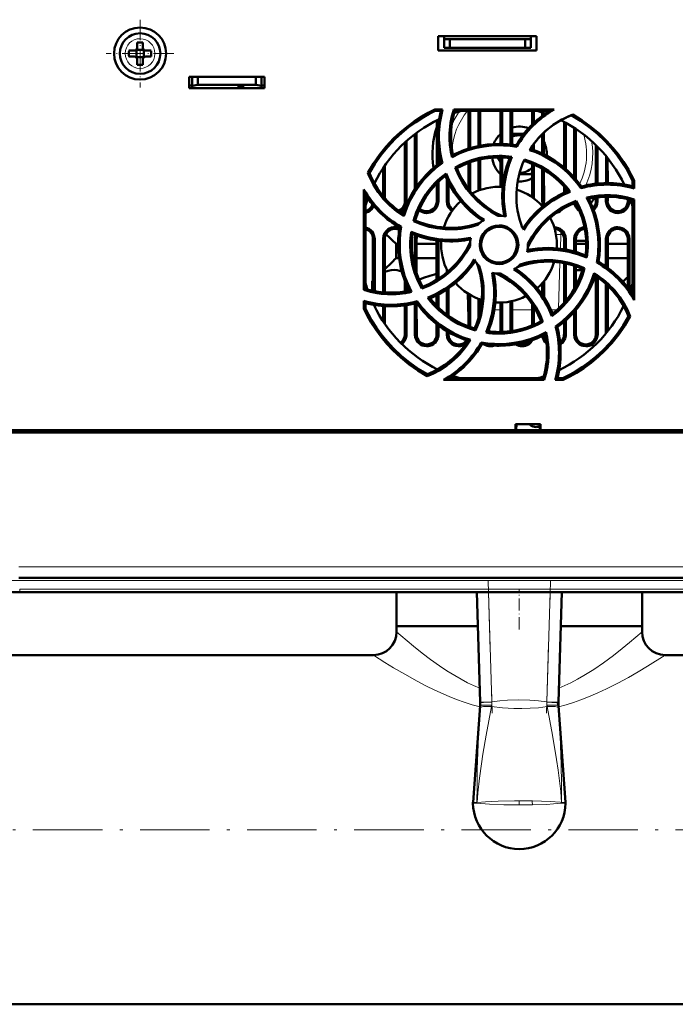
# Model space of a CAD drawing. Extents: x -1351 to 1763, y -1300 to 612.
# Tile 29 of 79: x 355 to 469, y -1297 to -1127. Entities that reach past the tile are written whole.
import ezdxf

# ---------------------------------------------------------------- set-up
doc = ezdxf.new("R2010")
doc.units = 0
doc.linetypes.add('DASHDOT', pattern=[18.5, 12, -3, 0.5, -3])

msp = doc.modelspace()

# ---------------------------------------------------------------- linework, layer by layer
at = {"color": 7, "linetype": 'DASHDOT', "lineweight": 18, "ltscale": 0.292499}
msp.add_line((376.1, -1127.48), (376.1, -1139.18), dxfattribs=at)
at = {"color": 7, "lineweight": 50}
for p, q in [((427.6, -1132.83), (427.6, -1130.33)), ((427.6, -1130.33), (444.6, -1130.33)), ((428.6, -1130.83), (428.6, -1130.33)), ((443.6, -1130.83), (443.6, -1130.33)), ((444.6, -1130.33), (444.6, -1132.83)), ((375.6, -1131.41), (375.6, -1132.33)), ((376.6, -1131.41), (376.6, -1132.33)), ((428.6, -1132.33), (428.6, -1130.83)), ((429.6, -1130.83), (428.6, -1130.83)), ((429.6, -1132.33), (429.6, -1130.83)), ((442.6, -1130.83), (429.6, -1130.83)), ((443.6, -1130.83), (442.6, -1130.83)), ((442.6, -1130.83), (442.6, -1132.33)), ((443.6, -1132.33), (443.6, -1130.83)), ((375.1, -1132.83), (374.18, -1132.83)), ((375.1, -1133.83), (374.18, -1133.83)), ((375.47, -1132.7), (375.46, -1132.69)), ((376.74, -1132.7), (375.47, -1132.7)), ((375.47, -1133.97), (375.47, -1132.7)), ((376.75, -1132.69), (376.74, -1132.7)), ((376.74, -1132.7), (376.74, -1133.97)), ((377.1, -1132.83), (378.02, -1132.83)), ((378.02, -1133.83), (377.1, -1133.83)), ((444.6, -1132.83), (427.6, -1132.83)), ((429.6, -1132.33), (428.6, -1132.33)), ((442.6, -1132.33), (429.6, -1132.33)), ((442.6, -1132.33), (443.6, -1132.33)), ((375.47, -1133.97), (375.46, -1133.98)), ((376.74, -1133.97), (375.47, -1133.97)), ((375.6, -1135.25), (375.6, -1134.33)), ((376.6, -1135.25), (376.6, -1134.33)), ((376.74, -1133.97), (376.75, -1133.98)), ((384.6, -1139.33), (384.6, -1137.33)), ((384.6, -1137.33), (397.6, -1137.33)), ((384.6, -1138.83), (385.1, -1138.83)), ((385.1, -1138.89), (385.1, -1137.33)), ((385.1, -1138.89), (386.1, -1138.72)), ((385.1, -1139.33), (385.1, -1138.89)), ((386.1, -1138.72), (386.1, -1137.33)), ((386.1, -1138.72), (396.1, -1138.72)), ((396.1, -1137.33), (396.1, -1138.72)), ((396.1, -1138.72), (397.1, -1138.89)), ((397.1, -1137.33), (397.1, -1138.89)), ((397.1, -1138.83), (397.6, -1138.83)), ((397.1, -1138.89), (397.1, -1139.33)), ((397.6, -1137.33), (397.6, -1139.33)), ((397.6, -1139.33), (384.6, -1139.33)), ((392.9, -1139.33), (385.1, -1139.33)), ((392.9, -1139.33), (392.9, -1139.12)), ((392.9, -1139.12), (392.9, -1139.33)), ((394.1, -1139.12), (392.9, -1139.12)), ((394.1, -1139.33), (394.1, -1139.12)), ((397.1, -1139.33), (394.1, -1139.33)), ((427.02, -1143.01), (428.36, -1143.01)), ((427.07, -1143.24), (427.02, -1143.01)), ((427.07, -1143.24), (428.05, -1143.24)), ((428.36, -1143.01), (428.05, -1143.24)), ((430.3, -1143.01), (447.61, -1143.01)), ((430.47, -1143.24), (430.3, -1143.01)), ((430.47, -1143.24), (446.76, -1143.24)), ((432.84, -1149.73), (432.84, -1143.24)), ((433.12, -1149.64), (433.12, -1143.24)), ((434.58, -1143.24), (434.58, -1149.28)), ((434.86, -1143.24), (434.86, -1149.22)), ((438.34, -1148.92), (438.34, -1143.24)), ((438.62, -1148.92), (438.62, -1143.24)), ((440.08, -1143.24), (440.08, -1149.03)), ((440.36, -1143.24), (440.36, -1149.06)), ((443.84, -1145.57), (443.84, -1143.24)), ((444.12, -1145.3), (444.12, -1143.24)), ((445.58, -1143.53), (445.58, -1144.06)), ((445.86, -1143.62), (445.86, -1143.86)), ((427.34, -1152.64), (427.34, -1144.88)), ((427.62, -1145.45), (427.62, -1144.74)), ((449.34, -1153), (449.34, -1145.13)), ((449.63, -1153.25), (449.62, -1145.28)), ((423.58, -1147.22), (423.58, -1156.72)), ((423.86, -1147.01), (423.87, -1156.3)), ((442.41, -1147.18), (440.36, -1147.18)), ((445.58, -1147.23), (445.58, -1150.59)), ((445.86, -1146.96), (445.86, -1150.73)), ((451.08, -1146.14), (451.08, -1154.7)), ((451.36, -1146.33), (451.36, -1155.04)), ((421.84, -1158.83), (421.84, -1148.68)), ((422.13, -1158.83), (422.12, -1148.42)), ((441.06, -1149.17), (441.18, -1149.44)), ((444.12, -1149.99), (444.12, -1148.9)), ((454.84, -1155.81), (454.84, -1149.13)), ((427.63, -1152.42), (427.62, -1149.92)), ((430.15, -1150.84), (429.98, -1151.2)), ((443.84, -1149.89), (443.84, -1149.29)), ((455.13, -1155.78), (455.12, -1149.41)), ((428.05, -1152.11), (428.33, -1152.21)), ((432.84, -1156.73), (432.84, -1152.2)), ((433.13, -1157.11), (433.13, -1152.09)), ((434.58, -1151.67), (434.58, -1156.97)), ((434.86, -1151.6), (434.87, -1156.87)), ((437.89, -1151.25), (438.34, -1152.03)), ((438.34, -1156.34), (438.34, -1151.25)), ((438.63, -1156.35), (438.63, -1151.26)), ((440.32, -1151.17), (439.97, -1151.36)), ((443.84, -1158.14), (443.84, -1152.38)), ((444.13, -1158.35), (444.13, -1152.5)), ((456.58, -1151.02), (456.58, -1155.71)), ((456.86, -1151.37), (456.87, -1155.71)), ((415.71, -1153.95), (415.44, -1153.94)), ((418.08, -1153.1), (418.07, -1157.93)), ((418.36, -1152.68), (418.37, -1158.27)), ((428.95, -1154.04), (428.84, -1154.43)), ((430.83, -1153.12), (430.52, -1153.01)), ((441.58, -1154.18), (443.48, -1154.18)), ((443.69, -1154.06), (443.84, -1153.81)), ((445.58, -1153.23), (445.57, -1158.83)), ((445.86, -1153.4), (445.87, -1158.83)), ((416.63, -1155.84), (416.63, -1155.62)), ((427.34, -1158.83), (427.34, -1155.77)), ((427.63, -1158.83), (427.63, -1155.47)), ((429.08, -1154.96), (429.07, -1158.83)), ((429.37, -1155.56), (429.37, -1158.83)), ((461.18, -1155.3), (461.43, -1155.25)), ((461.18, -1155.3), (461.18, -1156.28)), ((461.43, -1155.25), (461.43, -1156.6)), ((414.76, -1174.15), (414.77, -1156.8)), ((415.03, -1173.95), (415.02, -1157.7)), ((449.34, -1157.37), (449.34, -1156.27)), ((449.63, -1157.24), (449.63, -1156.6)), ((452.33, -1156.28), (452.22, -1156.57)), ((461.43, -1156.6), (461.18, -1156.28)), ((451.43, -1158.75), (451.32, -1159.06)), ((454.84, -1158.83), (454.84, -1158.17)), ((455.13, -1158.83), (455.13, -1158.13)), ((456.57, -1158.05), (456.57, -1158.83)), ((456.87, -1158.04), (456.87, -1158.83)), ((460.34, -1158.83), (460.34, -1158.47)), ((460.63, -1158.83), (460.63, -1158.55)), ((461.43, -1158.52), (461.18, -1158.71)), ((461.18, -1158.71), (461.18, -1174.94)), ((461.43, -1158.52), (461.44, -1175.9)), ((423.62, -1162.13), (423.32, -1162.27)), ((421.21, -1163.25), (420.93, -1163.38)), ((416.33, -1174.29), (416.33, -1165.33)), ((416.64, -1174.35), (416.63, -1165.33)), ((418.07, -1165.33), (418.07, -1174.55)), ((418.37, -1165.33), (418.37, -1174.58)), ((420.31, -1168.68), (420.31, -1166.18)), ((420.68, -1166.18), (420.31, -1166.18)), ((423.57, -1165.33), (423.57, -1170.34)), ((423.87, -1165.33), (423.87, -1171.31)), ((427.33, -1166.18), (423.87, -1166.18)), ((427.33, -1172.39), (427.33, -1165.61)), ((427.64, -1172.19), (427.63, -1165.65)), ((443.1, -1166.33), (443.1, -1166.17)), ((449.33, -1167.13), (449.33, -1165.33)), ((449.63, -1167.18), (449.63, -1165.33)), ((451.07, -1165.33), (451.07, -1167.52)), ((451.37, -1165.33), (451.37, -1167.61)), ((451.37, -1165.68), (453.17, -1165.68)), ((453.18, -1166.18), (451.37, -1166.18)), ((456.57, -1165.33), (456.57, -1170.12)), ((456.87, -1165.33), (456.87, -1170.33)), ((460.33, -1166.18), (456.87, -1166.18)), ((460.33, -1173.74), (460.33, -1165.33)), ((460.64, -1174.15), (460.63, -1165.33)), ((433.1, -1166.33), (433.1, -1166.5)), ((420.84, -1168.68), (420.31, -1168.68)), ((427.33, -1168.68), (423.87, -1168.68)), ((449.33, -1176.39), (449.33, -1169.52)), ((449.64, -1176.03), (449.63, -1169.58)), ((455.27, -1169.28), (454.99, -1169.42)), ((460.33, -1168.68), (456.87, -1168.68)), ((429.07, -1170.62), (429.07, -1171.14)), ((451.07, -1169.97), (451.07, -1174.02)), ((451.37, -1170.07), (451.37, -1173.48)), ((452.58, -1170.54), (452.89, -1170.39)), ((416.33, -1172.45), (416.17, -1172.62)), ((416.33, -1172.46), (416.17, -1172.62)), ((416.17, -1172.62), (416.17, -1174.25)), ((421.83, -1174.42), (421.83, -1172.57)), ((445.57, -1172.98), (445.57, -1174.95)), ((445.87, -1172.63), (445.87, -1175.41)), ((454.83, -1181.83), (454.83, -1171.77)), ((455.14, -1181.83), (455.14, -1171.98)), ((459.59, -1172.62), (459.28, -1172.49)), ((459.59, -1172.62), (459.59, -1172.83)), ((415.03, -1173.95), (414.76, -1174.15)), ((422.14, -1174.37), (422.14, -1173.32)), ((424.89, -1173.59), (424.77, -1173.92)), ((429.07, -1174.08), (429.07, -1178.4)), ((429.37, -1173.87), (429.38, -1178.62)), ((456.57, -1173.12), (456.56, -1181.67)), ((456.87, -1173.4), (456.88, -1181.28)), ((414.76, -1177.42), (414.76, -1176.05)), ((414.76, -1176.05), (415.03, -1176.4)), ((415.03, -1177.36), (415.03, -1176.4)), ((423.87, -1176.39), (423.98, -1176.09)), ((423.87, -1176.4), (423.88, -1181.83)), ((427.33, -1176.87), (427.33, -1175.08)), ((427.64, -1177.18), (427.64, -1174.92)), ((432.83, -1178.94), (432.7, -1174.75)), ((432.83, -1180.45), (432.83, -1174.83)), ((433.14, -1180.56), (433.14, -1175.01)), ((434.57, -1175.69), (434.57, -1178.97)), ((434.87, -1175.8), (434.88, -1177.73)), ((438.33, -1181.4), (438.33, -1176.33)), ((438.64, -1181.39), (438.64, -1176.32)), ((440.07, -1176.14), (440.06, -1181.27)), ((440.37, -1176.07), (440.38, -1181.23)), ((414.76, -1177.42), (415.03, -1177.36)), ((416.64, -1177.07), (416.64, -1176.74)), ((418.07, -1176.91), (418.07, -1179.54)), ((418.37, -1176.93), (418.38, -1180)), ((421.83, -1181.83), (421.83, -1176.8)), ((422.14, -1181.83), (422.14, -1176.76)), ((423.57, -1176.47), (423.56, -1181.83)), ((443.83, -1180.27), (443.83, -1176.6)), ((444.14, -1180.14), (444.14, -1177.08)), ((451.07, -1177.98), (451.06, -1181.83)), ((451.38, -1177.63), (451.38, -1181.83)), ((459.59, -1176.87), (459.59, -1177.03)), ((445.69, -1179.66), (445.36, -1179.54)), ((449.33, -1181.83), (449.33, -1179.67)), ((449.64, -1181.83), (449.64, -1179.4)), ((460.78, -1178.73), (460.48, -1178.71)), ((427.33, -1181.83), (427.33, -1180.06)), ((427.64, -1181.83), (427.64, -1180.3)), ((429.06, -1181.26), (429.06, -1181.83)), ((429.38, -1181.44), (429.38, -1181.83)), ((433.89, -1180.8), (434.04, -1181.13)), ((448.17, -1180.56), (447.85, -1180.45)), ((435.16, -1183.51), (435.01, -1183.21)), ((425.73, -1188.7), (425.71, -1189.01)), ((445.92, -1189.68), (428.51, -1189.68)), ((445.72, -1189.4), (429.52, -1189.4)), ((445.72, -1189.4), (445.92, -1189.68)), ((447.81, -1189.68), (448.18, -1189.4)), ((449.19, -1189.68), (447.81, -1189.68)), ((449.13, -1189.4), (448.18, -1189.4)), ((449.13, -1189.4), (449.19, -1189.68)), ((343.25, -1198.33), (440.95, -1198.33)), ((440.95, -1198.33), (440.95, -1197.33)), ((440.95, -1197.33), (445.25, -1197.33)), ((440.95, -1198.33), (441.04, -1198.33)), ((441, -1198.33), (445.2, -1198.33)), ((441.1, -1197.33), (441.04, -1198.33)), ((441.04, -1198.33), (441.1, -1197.33)), ((445.17, -1198.33), (441.04, -1198.33)), ((445.1, -1197.33), (445.17, -1198.33)), ((445.17, -1198.33), (445.25, -1198.33)), ((445.25, -1197.33), (445.25, -1198.33)), ((445.25, -1198.33), (539.95, -1198.33)), ((552.08, -1198.73), (331.12, -1198.73)), ((528.07, -1223.83), (355.13, -1223.83)), ((527.9, -1226.33), (355.31, -1226.33)), ((357.7, -1226.33), (367.9, -1226.33)), ((367.9, -1226.33), (427.9, -1226.33)), ((420.4, -1232.18), (420.4, -1226.33)), ((427.9, -1226.33), (438.1, -1226.33)), ((434.86, -1245.33), (434.28, -1226.33)), ((448.93, -1226.33), (448.35, -1245.33)), ((462.8, -1232.18), (462.8, -1226.33)), ((434.45, -1232.18), (420.4, -1232.18)), ((434.45, -1232.18), (420.4, -1232.18)), ((420.4, -1233.18), (420.4, -1232.18)), ((451.77, -1232.18), (448.75, -1232.18)), ((462.8, -1232.18), (448.75, -1232.18)), ((462.8, -1232.18), (451.77, -1232.18)), ((462.8, -1233.18), (462.8, -1232.18)), ((416.4, -1237.18), (146.8, -1237.18)), ((541.6, -1237.18), (466.8, -1237.18)), ((433.61, -1262.6), (434.85, -1245.94)), ((434.85, -1245.94), (434.85, -1245.92)), ((434.86, -1245.43), (434.86, -1245.33)), ((434.86, -1245.44), (434.86, -1245.49)), ((448.35, -1245.33), (448.34, -1245.43)), ((448.34, -1245.43), (448.34, -1245.43)), ((448.36, -1245.94), (448.35, -1245.93)), ((449.6, -1262.6), (448.36, -1245.94)), ((541.6, -1297.48), (-298.4, -1297.48))]:
    msp.add_line(p, q, dxfattribs=at)
at = {"color": 7, "lineweight": 18}
for p, q in [((376.13, -1130.76), (376.1, -1130.76)), ((373.53, -1133.31), (373.53, -1133.33)), ((378.67, -1133.36), (378.67, -1133.33)), ((376.08, -1135.9), (376.1, -1135.9)), ((421.84, -1158.83), (422.13, -1158.83)), ((427.34, -1158.83), (427.63, -1158.83)), ((429.07, -1158.83), (429.37, -1158.83)), ((445.87, -1158.83), (445.57, -1158.83)), ((454.84, -1158.83), (455.13, -1158.83)), ((456.57, -1158.83), (456.87, -1158.83)), ((460.34, -1158.83), (460.63, -1158.83)), ((448.77, -1164.56), (448.8, -1164.08)), ((416.63, -1165.33), (416.33, -1165.33)), ((418.37, -1165.33), (418.07, -1165.33)), ((423.87, -1165.33), (423.57, -1165.33)), ((448.77, -1164.56), (447.94, -1164.56)), ((448.7, -1167.03), (448.77, -1164.56)), ((449.33, -1165.33), (449.63, -1165.33)), ((451.37, -1165.33), (451.07, -1165.33)), ((456.87, -1165.33), (456.57, -1165.33)), ((460.63, -1165.33), (460.33, -1165.33)), ((448.38, -1177.36), (448.62, -1169.41)), ((434.88, -1177.56), (434.91, -1177.56)), ((437.31, -1177.56), (438.33, -1177.56)), ((440.38, -1177.56), (443.83, -1177.56)), ((447.07, -1177.56), (448.17, -1177.56)), ((448.28, -1181.03), (448.3, -1180.47)), ((421.83, -1181.83), (422.14, -1181.83)), ((423.56, -1181.83), (423.88, -1181.83)), ((427.33, -1181.83), (427.64, -1181.83)), ((429.06, -1181.83), (429.38, -1181.83)), ((449.33, -1181.83), (449.64, -1181.83)), ((451.06, -1181.83), (451.38, -1181.83)), ((454.83, -1181.83), (455.14, -1181.83)), ((355.13, -1221.97), (528.07, -1221.97)), ((528.07, -1224.33), (355.13, -1224.33)), ((355.31, -1225.83), (527.9, -1225.83)), ((355.31, -1226.33), (355.31, -1225.83)), ((436.28, -1226.33), (436.86, -1245.27)), ((446.35, -1245.27), (446.93, -1226.33)), ((434.83, -1246.26), (434.85, -1245.93)), ((434.86, -1245.33), (436.86, -1245.27)), ((436.81, -1245.85), (436.78, -1246.09)), ((436.86, -1245.27), (436.85, -1245.34)), ((446.35, -1245.34), (446.35, -1245.27)), ((446.35, -1245.27), (448.35, -1245.33)), ((446.43, -1246.09), (446.39, -1245.85)), ((448.35, -1245.93), (448.38, -1246.26)), ((434.3, -1262.63), (434.29, -1262.63)), ((434.3, -1262.63), (434.29, -1262.73)), ((434.29, -1262.73), (434.29, -1262.63)), ((434.29, -1262.73), (434.29, -1262.74)), ((434.29, -1262.74), (434.29, -1262.73)), ((441.6, -1263.07), (441.6, -1262.36)), ((443.83, -1262.38), (443.86, -1262.38)), ((448.91, -1262.63), (448.91, -1262.73)), ((448.91, -1262.63), (448.91, -1262.63)), ((448.91, -1262.73), (448.91, -1262.63)), ((448.91, -1262.74), (448.91, -1262.73)), ((448.91, -1262.73), (448.91, -1262.74))]:
    msp.add_line(p, q, dxfattribs=at)
at = {"color": 7, "linetype": 'DASHDOT', "lineweight": 18, "ltscale": 0.2925}
msp.add_line((381.95, -1133.33), (370.25, -1133.33), dxfattribs=at)
at = {"color": 7, "linetype": 'DASHDOT', "lineweight": 18}
for p, q in [((545.37, -1224.33), (337.84, -1224.33)), ((436.22, -1224.37), (436.92, -1247.24)), ((446.29, -1247.24), (446.99, -1224.37)), ((338.05, -1225.83), (545.16, -1225.83)), ((-382.4, -1267.33), (625.6, -1267.33))]:
    msp.add_line(p, q, dxfattribs=at)
at = {"color": 7, "linetype": 'DASHDOT', "lineweight": 18, "ltscale": 0.175491}
msp.add_line((441.6, -1232.77), (441.6, -1225.75), dxfattribs=at)
at = {"color": 7, "lineweight": 50}
for points in [[(415.44, -1153.94), (416.4, -1152.32), (417.47, -1150.8), (418.63, -1149.36), (419.89, -1148.01), (421.02, -1146.96), (422.21, -1145.97), (423.46, -1145.06), (424.77, -1144.21), (425.88, -1143.58), (427.02, -1143.01)], [(415.71, -1153.95), (416.67, -1152.35), (417.74, -1150.84), (418.91, -1149.41), (420.17, -1148.08), (421.3, -1147.04), (422.49, -1146.06), (423.73, -1145.16), (425.04, -1144.33), (426.04, -1143.76), (427.07, -1143.24)], [(443.38, -1149.99), (444.25, -1148.74), (445.22, -1147.59), (446.3, -1146.55), (447.48, -1145.64), (448.76, -1144.85), (449.79, -1144.33), (450.87, -1143.88)], [(450.58, -1143.99), (452.18, -1144.96), (453.69, -1146.04), (455.11, -1147.21), (456.43, -1148.48), (457.47, -1149.61), (458.44, -1150.81), (459.34, -1152.06), (460.16, -1153.37), (460.69, -1154.32), (461.18, -1155.3)], [(450.87, -1143.88), (452.46, -1144.87), (453.98, -1145.96), (455.39, -1147.15), (456.72, -1148.43), (457.76, -1149.58), (458.72, -1150.78), (459.62, -1152.04), (460.44, -1153.37), (460.95, -1154.29), (461.43, -1155.25)], [(438.1, -1149.16), (436.78, -1149.21), (435.46, -1149.36), (434.16, -1149.62), (432.73, -1150.02), (431.34, -1150.55), (429.98, -1151.2)], [(452.22, -1156.57), (451.55, -1155.66), (450.82, -1154.8), (450.04, -1153.99), (449.43, -1153.43), (448.79, -1152.89), (447.78, -1152.15), (446.72, -1151.48), (445.61, -1150.89), (444.44, -1150.37), (443.38, -1149.99)], [(452.33, -1156.28), (451.32, -1154.98), (450.21, -1153.79), (449, -1152.72), (447.7, -1151.77), (446.31, -1150.95), (444.94, -1150.31), (443.51, -1149.78)], [(428.05, -1152.11), (427.14, -1152.8), (426.28, -1153.54), (425.48, -1154.33), (424.92, -1154.95), (424.38, -1155.6), (423.64, -1156.63), (422.97, -1157.7), (422.38, -1158.82), (421.87, -1160), (421.52, -1161)], [(428.33, -1152.21), (427.19, -1153.08), (426.13, -1154.02), (425.16, -1155.04), (424.29, -1156.14), (423.5, -1157.31), (422.77, -1158.6), (422.16, -1159.96), (421.66, -1161.39)], [(430.52, -1153.01), (431.9, -1152.31), (433.32, -1151.75), (434.78, -1151.35), (436.26, -1151.09), (437.78, -1150.99), (439.05, -1151.03), (440.32, -1151.17)], [(439.97, -1151.36), (439.42, -1152.91), (439.02, -1154.48), (438.77, -1156.08), (438.67, -1157.69), (438.73, -1159.32), (438.85, -1160.37), (439.03, -1161.42)], [(440.32, -1151.17), (439.75, -1152.69), (439.32, -1154.25), (439.04, -1155.83), (438.92, -1157.42), (438.96, -1159.03), (439.09, -1160.26), (439.3, -1161.48)], [(442.49, -1151.64), (443.94, -1152.15), (445.32, -1152.79), (446.63, -1153.57), (447.84, -1154.47), (448.96, -1155.5), (449.71, -1156.31), (450.4, -1157.18)], [(421.66, -1161.39), (420.39, -1160.52), (419.22, -1159.54), (418.17, -1158.46), (417.23, -1157.27), (416.41, -1155.99), (415.89, -1154.98), (415.44, -1153.94)], [(423.32, -1162.27), (423.79, -1160.8), (424.4, -1159.41), (425.15, -1158.09), (426.02, -1156.86), (427.02, -1155.72), (427.95, -1154.84), (428.95, -1154.04)], [(428.95, -1154.04), (429.62, -1155.52), (430.42, -1156.92), (431.34, -1158.24), (432.38, -1159.45), (433.55, -1160.56), (434.5, -1161.34), (435.52, -1162.05)], [(437.94, -1161.33), (436.68, -1160.62), (435.51, -1159.79), (434.43, -1158.87), (433.44, -1157.86), (432.55, -1156.77), (431.77, -1155.59), (431.09, -1154.34), (430.52, -1153.01)], [(438.56, -1161.35), (437.28, -1160.69), (436.09, -1159.91), (434.99, -1159.04), (433.97, -1158.07), (433.45, -1157.49), (432.96, -1156.89), (432.35, -1156.04), (431.79, -1155.15), (431.3, -1154.21), (430.83, -1153.12)], [(423.62, -1162.13), (424.11, -1160.68), (424.74, -1159.31), (425.5, -1158.01), (426.39, -1156.8), (427.41, -1155.69), (428.1, -1155.04), (428.84, -1154.43)], [(428.84, -1154.43), (429.54, -1155.91), (430.37, -1157.31), (431.32, -1158.62), (432.4, -1159.82), (433.58, -1160.93), (434.41, -1161.59), (435.29, -1162.2)], [(450.01, -1157.07), (448.52, -1157.78), (447.12, -1158.6), (445.82, -1159.56), (444.61, -1160.63), (443.5, -1161.82), (442.85, -1162.65), (442.23, -1163.52)], [(450.4, -1157.18), (448.92, -1157.85), (447.51, -1158.65), (446.2, -1159.57), (444.99, -1160.61), (443.87, -1161.77), (443.1, -1162.73), (442.38, -1163.75)], [(421, -1160.65), (421.29, -1160.47), (421.55, -1160.25), (421.86, -1159.83), (422.05, -1159.36), (422.13, -1158.83)], [(425.6, -1160.86), (425.85, -1160.85), (426.18, -1160.78), (426.5, -1160.65), (426.79, -1160.47), (427.05, -1160.25), (427.36, -1159.83), (427.55, -1159.36), (427.63, -1158.83)], [(429.07, -1158.83), (429.14, -1159.34), (429.34, -1159.83), (429.53, -1160.11), (429.76, -1160.35), (429.97, -1160.51)], [(451.32, -1159.06), (450, -1159.65), (448.76, -1160.34), (447.6, -1161.14), (446.53, -1162.05), (445.97, -1162.59), (445.44, -1163.16), (444.78, -1163.97), (444.17, -1164.82), (443.62, -1165.73), (443.08, -1166.8)], [(443.1, -1166.17), (443.82, -1164.9), (444.64, -1163.73), (445.56, -1162.65), (446.58, -1161.66), (447.67, -1160.78), (448.84, -1159.99), (450.1, -1159.32), (451.43, -1158.75)], [(451.1, -1159.15), (451.19, -1159.49), (451.34, -1159.83), (451.53, -1160.11), (451.76, -1160.35), (452.03, -1160.55)], [(451.43, -1158.75), (452.13, -1160.13), (452.69, -1161.55), (453.09, -1163), (453.35, -1164.49), (453.45, -1166), (453.41, -1167.28), (453.27, -1168.56)], [(455.27, -1166.33), (455.22, -1165.01), (455.06, -1163.7), (454.81, -1162.39), (454.41, -1160.96), (453.88, -1159.57), (453.23, -1158.21)], [(454.46, -1160.34), (454.55, -1160.25), (454.86, -1159.83), (455.05, -1159.36), (455.13, -1158.83)], [(456.57, -1158.83), (456.64, -1159.34), (456.84, -1159.83), (457.03, -1160.11), (457.26, -1160.35), (457.54, -1160.56), (457.85, -1160.71), (458.22, -1160.83), (458.6, -1160.86)], [(458.6, -1160.86), (458.85, -1160.85), (459.18, -1160.78), (459.5, -1160.65), (459.79, -1160.47), (460.05, -1160.25), (460.36, -1159.83), (460.55, -1159.36), (460.63, -1158.83)], [(415.02, -1160.82), (415.5, -1160.65), (415.79, -1160.47), (416.05, -1160.25), (416.28, -1159.96), (416.46, -1159.64)], [(429.71, -1163.67), (428.81, -1163.64), (427.41, -1163.49), (426.02, -1163.22), (424.66, -1162.81), (423.32, -1162.27)], [(416.63, -1165.33), (416.56, -1164.83), (416.37, -1164.34), (416.18, -1164.06), (415.94, -1163.81), (415.66, -1163.6), (415.36, -1163.45), (415.02, -1163.35)], [(420.1, -1163.3), (419.85, -1163.32), (419.52, -1163.39), (419.2, -1163.51), (418.91, -1163.69), (418.65, -1163.91), (418.34, -1164.33), (418.15, -1164.8), (418.07, -1165.33)], [(424.77, -1173.92), (424.07, -1172.55), (423.52, -1171.13), (423.11, -1169.67), (422.86, -1168.18), (422.76, -1166.67), (422.79, -1165.39), (422.93, -1164.1)], [(422.93, -1164.1), (424.46, -1164.68), (426.01, -1165.11), (427.59, -1165.39), (429.19, -1165.51), (430.8, -1165.47), (432.02, -1165.34), (433.25, -1165.13)], [(423.14, -1164.47), (424.69, -1165.02), (426.26, -1165.42), (427.86, -1165.67), (429.47, -1165.77), (431.09, -1165.71), (432.14, -1165.59), (433.19, -1165.4)], [(434.77, -1166.33), (434.83, -1165.69), (435.02, -1165.05), (435.34, -1164.47), (435.76, -1163.96), (436.28, -1163.54), (436.87, -1163.23), (437.48, -1163.06), (438.1, -1163)], [(435.02, -1166.33), (435.08, -1165.78), (435.24, -1165.23), (435.49, -1164.71), (435.73, -1164.37), (436.02, -1164.06), (436.35, -1163.8), (436.72, -1163.58), (437.11, -1163.42), (437.51, -1163.31), (438.1, -1163.25)], [(438.1, -1163), (438.59, -1163.03), (439.02, -1163.12), (439.43, -1163.27), (439.82, -1163.48), (440.2, -1163.74), (440.67, -1164.2), (441.04, -1164.75), (441.29, -1165.36), (441.42, -1166), (441.44, -1166.33)], [(438.1, -1163.25), (438.77, -1163.33), (439.17, -1163.44), (439.56, -1163.62), (439.92, -1163.85), (440.24, -1164.12), (440.65, -1164.61), (440.94, -1165.16), (441.12, -1165.75), (441.18, -1166.33)], [(449.63, -1165.33), (449.56, -1164.83), (449.37, -1164.34), (449.18, -1164.06), (448.94, -1163.81), (448.66, -1163.6), (448.36, -1163.45), (448, -1163.34), (447.63, -1163.3)], [(452.88, -1163.32), (452.52, -1163.39), (452.2, -1163.51), (451.91, -1163.69), (451.65, -1163.91), (451.34, -1164.33), (451.15, -1164.8), (451.07, -1165.33)], [(458.6, -1163.3), (458.35, -1163.32), (458.02, -1163.39), (457.7, -1163.51), (457.41, -1163.69), (457.15, -1163.91), (456.84, -1164.33), (456.65, -1164.8), (456.57, -1165.33)], [(460.63, -1165.33), (460.56, -1164.83), (460.37, -1164.34), (460.18, -1164.06), (459.94, -1163.81), (459.66, -1163.6), (459.36, -1163.45), (458.98, -1163.34), (458.6, -1163.3)], [(433.12, -1165.87), (432.46, -1167.15), (431.68, -1168.34), (430.81, -1169.44), (429.84, -1170.45), (429.26, -1170.98), (428.66, -1171.47), (427.81, -1172.08), (426.92, -1172.63), (425.98, -1173.12), (424.89, -1173.59)], [(420.94, -1166.33), (420.99, -1167.66), (421.14, -1168.97), (421.4, -1170.27), (421.8, -1171.7), (422.33, -1173.1), (422.99, -1174.46)], [(433.1, -1166.5), (432.39, -1167.76), (431.56, -1168.93), (430.64, -1170.02), (429.63, -1171), (428.54, -1171.89), (427.36, -1172.68), (426.1, -1173.36), (424.77, -1173.92)], [(438.1, -1169.67), (437.62, -1169.64), (437.19, -1169.54), (436.78, -1169.39), (436.38, -1169.19), (436.01, -1168.93), (435.54, -1168.47), (435.17, -1167.92), (434.91, -1167.31), (434.78, -1166.67), (434.77, -1166.33)], [(438.1, -1169.41), (437.43, -1169.34), (437.03, -1169.22), (436.64, -1169.04), (436.28, -1168.81), (435.96, -1168.54), (435.56, -1168.05), (435.26, -1167.5), (435.09, -1166.92), (435.02, -1166.33)], [(441.44, -1166.33), (441.37, -1166.98), (441.18, -1167.61), (440.87, -1168.19), (440.45, -1168.71), (439.92, -1169.13), (439.33, -1169.43), (438.72, -1169.61), (438.1, -1169.67)], [(441.18, -1166.33), (441.12, -1166.89), (440.96, -1167.44), (440.71, -1167.96), (440.47, -1168.3), (440.18, -1168.6), (439.85, -1168.86), (439.48, -1169.08), (439.09, -1169.25), (438.69, -1169.35), (438.1, -1169.41)], [(453.27, -1168.56), (451.75, -1167.99), (450.2, -1167.56), (448.62, -1167.28), (447.02, -1167.16), (445.41, -1167.19), (444.18, -1167.32), (442.95, -1167.54)], [(453.06, -1168.19), (451.52, -1167.64), (449.94, -1167.24), (448.34, -1166.99), (446.73, -1166.9), (445.11, -1166.96), (444.06, -1167.08), (443.01, -1167.26)], [(425.79, -1175.48), (427.28, -1174.81), (428.68, -1174.02), (429.99, -1173.1), (431.21, -1172.05), (432.32, -1170.89), (433.1, -1169.93), (433.82, -1168.91)], [(426.21, -1175.6), (427.69, -1174.89), (429.09, -1174.06), (430.4, -1173.11), (431.6, -1172.03), (432.71, -1170.84), (433.36, -1170.02), (433.97, -1169.15)], [(446.5, -1169), (447.4, -1169.02), (448.8, -1169.17), (450.19, -1169.44), (451.55, -1169.85), (452.89, -1170.39)], [(421.3, -1170.97), (420.91, -1170.83), (420.52, -1170.74), (419.99, -1170.68), (419.46, -1170.71), (418.93, -1170.82), (418.37, -1171.02)], [(435.86, -1181.51), (436.44, -1179.99), (436.87, -1178.43), (437.15, -1176.85), (437.27, -1175.26), (437.24, -1173.65), (437.11, -1172.42), (436.89, -1171.18)], [(436.25, -1181.29), (436.8, -1179.74), (437.2, -1178.17), (437.45, -1176.57), (437.54, -1174.96), (437.48, -1173.33), (437.36, -1172.29), (437.18, -1171.25)], [(447.25, -1178.65), (446.58, -1177.16), (445.79, -1175.76), (444.87, -1174.44), (443.83, -1173.23), (442.67, -1172.11), (441.7, -1171.33), (440.68, -1170.62)], [(447.37, -1178.22), (446.66, -1176.74), (445.83, -1175.34), (444.88, -1174.03), (443.8, -1172.83), (442.61, -1171.72), (441.79, -1171.07), (440.92, -1170.46)], [(452.89, -1170.39), (452.42, -1171.86), (451.81, -1173.26), (451.07, -1174.58), (450.19, -1175.81), (449.19, -1176.95), (448.26, -1177.83), (447.25, -1178.65)], [(452.58, -1170.54), (452.08, -1171.98), (451.45, -1173.36), (450.69, -1174.65), (449.8, -1175.86), (448.79, -1176.97), (448.1, -1177.62), (447.37, -1178.22)], [(447.85, -1180.45), (449, -1179.58), (450.06, -1178.64), (451.03, -1177.62), (451.91, -1176.52), (452.7, -1175.36), (453.42, -1174.06), (454.04, -1172.7), (454.54, -1171.27)], [(454.54, -1171.27), (455.81, -1172.14), (456.98, -1173.12), (458.04, -1174.2), (458.98, -1175.39), (459.8, -1176.67), (460.32, -1177.68), (460.78, -1178.73)], [(437.63, -1171.31), (438.91, -1171.97), (440.1, -1172.75), (441.2, -1173.62), (442.21, -1174.59), (442.74, -1175.17), (443.23, -1175.77), (443.84, -1176.62), (444.39, -1177.51), (444.89, -1178.45), (445.36, -1179.54)], [(438.27, -1171.33), (439.54, -1172.05), (440.71, -1172.87), (441.79, -1173.79), (442.78, -1174.81), (443.66, -1175.9), (444.45, -1177.08), (445.13, -1178.33), (445.69, -1179.66)], [(448.17, -1180.56), (449.08, -1179.87), (449.93, -1179.13), (450.74, -1178.34), (451.3, -1177.72), (451.83, -1177.07), (452.57, -1176.04), (453.24, -1174.97), (453.83, -1173.84), (454.34, -1172.66), (454.69, -1171.68)], [(423.87, -1176.39), (424.88, -1177.69), (425.99, -1178.88), (427.19, -1179.96), (428.5, -1180.9), (429.89, -1181.72), (431.29, -1182.38), (432.75, -1182.92)], [(423.98, -1176.09), (424.85, -1177.24), (425.8, -1178.29), (426.82, -1179.26), (427.91, -1180.14), (429.08, -1180.93), (430.37, -1181.65), (431.74, -1182.27), (433.17, -1182.77)], [(434.04, -1181.13), (433.02, -1180.81), (432.03, -1180.42), (431.07, -1179.97), (430.38, -1179.59), (429.71, -1179.18), (428.68, -1178.44), (427.72, -1177.62), (426.81, -1176.72), (426.29, -1176.12), (425.79, -1175.48)], [(433.89, -1180.8), (432.45, -1180.31), (431.07, -1179.68), (429.78, -1178.92), (428.57, -1178.03), (427.46, -1177.01), (426.82, -1176.33), (426.21, -1175.6)], [(435.44, -1174.73), (435.41, -1175.63), (435.27, -1177.03), (434.99, -1178.42), (434.59, -1179.79), (434.04, -1181.13)], [(425.71, -1189.01), (424.09, -1188.05), (422.56, -1186.99), (421.13, -1185.82), (419.78, -1184.56), (418.72, -1183.43), (417.74, -1182.24), (416.82, -1181), (415.98, -1179.69), (415.34, -1178.57), (414.76, -1177.42)], [(425.73, -1188.7), (424.12, -1187.74), (422.61, -1186.67), (421.18, -1185.51), (419.85, -1184.24), (418.81, -1183.11), (417.84, -1181.93), (416.93, -1180.68), (416.1, -1179.37), (415.54, -1178.38), (415.03, -1177.36)], [(460.48, -1178.71), (459.52, -1180.31), (458.45, -1181.83), (457.28, -1183.25), (456.01, -1184.58), (454.88, -1185.62), (453.7, -1186.6), (452.45, -1187.5), (451.14, -1188.33), (450.15, -1188.88), (449.13, -1189.4)], [(460.78, -1178.73), (459.82, -1180.34), (458.75, -1181.87), (457.59, -1183.31), (456.33, -1184.66), (455.2, -1185.71), (454.01, -1186.7), (452.77, -1187.62), (451.46, -1188.46), (450.34, -1189.1), (449.19, -1189.68)], [(438.1, -1183.49), (439.42, -1183.44), (440.74, -1183.29), (442.04, -1183.03), (443.47, -1182.63), (444.87, -1182.1), (446.23, -1181.44)], [(421.31, -1183.48), (421.55, -1183.26), (421.76, -1183.01), (422.01, -1182.54), (422.13, -1182.04), (422.14, -1181.83)], [(423.56, -1181.83), (423.63, -1182.34), (423.83, -1182.83), (424.02, -1183.11), (424.25, -1183.36), (424.53, -1183.57), (424.84, -1183.72), (425.16, -1183.82), (425.6, -1183.87)], [(425.6, -1183.87), (425.89, -1183.85), (426.17, -1183.79), (426.49, -1183.67), (426.79, -1183.48), (427.05, -1183.27), (427.26, -1183.01), (427.51, -1182.54), (427.63, -1182.04), (427.64, -1181.83)], [(433.17, -1182.77), (432.3, -1184.04), (431.33, -1185.21), (430.24, -1186.27), (429.06, -1187.21), (427.78, -1188.03), (426.77, -1188.55), (425.71, -1189.01)], [(429.06, -1181.83), (429.13, -1182.34), (429.33, -1182.83), (429.52, -1183.11), (429.75, -1183.36), (430.03, -1183.57), (430.34, -1183.72), (430.66, -1183.82), (431.1, -1183.87)], [(435.16, -1183.51), (436.79, -1183.72), (438.41, -1183.78), (440.02, -1183.68), (441.62, -1183.43), (443.18, -1183.02), (444.63, -1182.5), (446.05, -1181.85)], [(442.1, -1183.87), (442.39, -1183.85), (442.67, -1183.79), (442.99, -1183.67), (443.29, -1183.48), (443.55, -1183.27), (443.76, -1183.01), (443.9, -1182.78)], [(445.58, -1182.08), (445.67, -1182.46), (445.83, -1182.83), (446.02, -1183.11), (446.29, -1183.4)], [(448.68, -1183.56), (449.05, -1183.27), (449.26, -1183.01), (449.51, -1182.54), (449.63, -1182.04), (449.64, -1181.83)], [(451.06, -1181.83), (451.13, -1182.34), (451.33, -1182.83), (451.52, -1183.11), (451.75, -1183.36), (452.03, -1183.57), (452.34, -1183.72), (452.66, -1183.82), (453.1, -1183.87)], [(453.1, -1183.87), (453.39, -1183.85), (453.67, -1183.79), (453.99, -1183.67), (454.29, -1183.48), (454.55, -1183.27), (454.76, -1183.01), (455.01, -1182.54), (455.13, -1182.04), (455.14, -1181.83)], [(443.31, -1197.33), (443.61, -1197.57), (443.95, -1197.73), (444.23, -1197.79), (444.53, -1197.81)]]:
    msp.add_lwpolyline(points, dxfattribs=at)
at = {"color": 7, "lineweight": 18}
for points in [[(434.78, -1242.9), (433.72, -1242.45), (432.68, -1241.96), (431.55, -1241.37), (430.45, -1240.74), (429.11, -1239.92), (427.84, -1239.07), (426.27, -1237.95), (424.82, -1236.85), (423.34, -1235.67), (421.13, -1233.81), (420.4, -1233.18)], [(448.43, -1242.9), (449.49, -1242.45), (450.53, -1241.96), (451.66, -1241.37), (452.76, -1240.74), (454.5, -1239.65), (456.14, -1238.53), (457.85, -1237.26), (459.39, -1236.05), (460.65, -1235.02), (462.8, -1233.18)], [(434.83, -1246.13), (433.45, -1245.75), (432.1, -1245.32), (430.77, -1244.85), (429.48, -1244.34), (427.02, -1243.25), (425.45, -1242.49), (423.96, -1241.71), (421.81, -1240.51), (419.89, -1239.38), (418.39, -1238.45), (416.4, -1237.18)], [(448.37, -1246.13), (449.67, -1245.77), (450.94, -1245.38), (452.26, -1244.91), (453.55, -1244.41), (455.15, -1243.73), (456.69, -1243.01), (458.64, -1242.03), (460.47, -1241.04), (462.15, -1240.07), (463.74, -1239.12), (466.8, -1237.18)], [(436.78, -1246.09), (435.89, -1250.99), (435.32, -1254.3), (435.05, -1255.96), (434.71, -1258.46), (434.44, -1260.96), (434.3, -1262.63)], [(436.85, -1245.34), (435.44, -1245.39), (434.88, -1245.43), (434.86, -1245.43), (434.86, -1245.43)], [(446.43, -1246.09), (444.93, -1246.27), (443.46, -1246.38), (442.05, -1246.43), (440.64, -1246.42), (438.72, -1246.31), (436.78, -1246.09)], [(436.86, -1245.27), (438.22, -1245.1), (439.58, -1244.97), (441.51, -1244.89), (443.44, -1244.95), (444.9, -1245.09), (446.35, -1245.27)], [(448.34, -1245.43), (448.34, -1245.43), (448.34, -1245.43), (448.31, -1245.43), (448.05, -1245.41), (446.35, -1245.34)], [(448.91, -1262.63), (448.75, -1260.76), (448.55, -1258.9), (448.31, -1257.04), (448.03, -1255.19), (447.33, -1251.04), (446.43, -1246.09)], [(434.29, -1262.63), (434.3, -1259.75), (434.33, -1256.88), (434.42, -1254.01), (434.54, -1251.14), (434.83, -1246.26)], [(448.38, -1246.26), (448.58, -1249.53), (448.74, -1252.8), (448.85, -1256.07), (448.91, -1259.35), (448.91, -1262.63)], [(434.29, -1262.74), (433.63, -1262.78), (433.61, -1262.78), (433.6, -1262.77)], [(433.61, -1262.6), (433.61, -1262.6), (433.65, -1262.6), (434.29, -1262.63)], [(441.6, -1263.07), (438.95, -1263.04), (436.47, -1262.95), (434.94, -1262.83), (434.29, -1262.74)], [(434.3, -1262.63), (435.75, -1262.5), (437.93, -1262.41), (440.79, -1262.36), (441.6, -1262.36)], [(443.86, -1262.38), (446.99, -1262.47), (448.65, -1262.6), (448.91, -1262.63)], [(448.91, -1262.74), (447.53, -1262.89), (446.3, -1262.97), (443.87, -1263.05)], [(448.91, -1262.63), (449.59, -1262.6), (449.6, -1262.6)], [(449.6, -1262.77), (449.59, -1262.78), (449.54, -1262.78), (448.91, -1262.74)]]:
    msp.add_lwpolyline(points, dxfattribs=at)
at = {"color": 7, "lineweight": 50}
msp.add_circle((376.1, -1133.33), 4.5, dxfattribs=at)
for centre, radius, start, end in [((376.1, -1133.33), 3.5, 90, 0), ((376.1, -1133.33), 3.5, 0, 90), ((376.1, -1148.54), 17.14, 89.9996, 91.6715), ((376.1, -1148.5), 17.1, 88.3267, 90.0022), ((391.31, -1133.33), 17.13, 178.3286, 181.6729), ((375.1, -1132.33), 0.5, 270, 0), ((375.1, -1134.33), 0.5, 0, 90), ((377.1, -1132.33), 0.5, 180, 270), ((377.1, -1134.33), 0.5, 90, 180), ((360.93, -1133.33), 17.1, 359.9978, 1.6733), ((360.93, -1133.33), 17.1, 358.3267, 0.0022), ((376.1, -1118.12), 17.14, 268.3285, 270.0004), ((376.1, -1118.16), 17.1, 269.9978, 271.6733), ((444.89, -1147.68), 17.41, 165.2514, 194.7373), ((444.89, -1147.66), 17.17, 164.2756, 180.0253), ((444.89, -1147.68), 15.33, 162.2639, 179.9733), ((444.89, -1147.66), 15.08, 162.9695, 180.026), ((438.1, -1166.33), 24, 105.8462, 108.8141), ((456.1, -1157.95), 17.42, 122.4278, 149.745), ((456.1, -1157.93), 17.17, 119.6298, 150.3545), ((456.1, -1157.94), 15, 110.4294, 148.0067), ((438.1, -1166.33), 24, 70.5779, 74.1538), ((456.79, -1177.71), 35.89, 104.8124, 106.2243), ((438.1, -1166.33), 24, 115.5793, 153.7982), ((438.1, -1166.33), 24, 25.5944, 63.5829), ((441.6, -1150.68), 15, 161.9184, 189.2108), ((441.6, -1150.68), 4.75, 133.3355, 158.4906), ((441.6, -1150.68), 4.75, 70.0355, 105.1469), ((441.6, -1150.68), 3.25, 79.8284, 112.4371), ((444.89, -1147.66), 17.17, 180.0273, 195.3591), ((444.89, -1147.68), 15.33, 179.9753, 193.3053), ((444.9, -1147.66), 15.09, 180.0276, 192.1592), ((438.1, -1166.34), 17.42, 89.9999, 117.1708), ((438.09, -1166.29), 17.38, 80.1886, 89.9766), ((438.09, -1166.26), 17.1, 79.6039, 89.9772), ((441.6, -1150.68), 4.75, 356.4898, 26.2543), ((438.1, -1166.34), 17.42, 35.259, 71.903), ((438.1, -1166.34), 15.33, 89.9975, 119.6146), ((438.1, -1166.32), 15.07, 89.9974, 118.8415), ((441.6, -1150.68), 4.75, 187.4298, 226.612), ((438.1, -1166.34), 15.34, 81.6736, 89.9965), ((438.1, -1166.33), 15.08, 82.8648, 89.9967), ((456.1, -1157.95), 17.42, 157.7957, 179.9742), ((456.1, -1157.93), 17.17, 156.7902, 180.0269), ((456.1, -1157.94), 15, 155.1883, 201.1101), ((438.1, -1166.32), 15.07, 37.8572, 73.5009), ((438.1, -1166.34), 15.33, 36.6746, 73.3899), ((429.71, -1148.34), 15.32, 201.4201, 238.3425), ((429.71, -1148.33), 15.08, 201.9076, 237.127), ((438.1, -1166.34), 15.33, 126.6444, 164.6155), ((444.89, -1147.66), 17.17, 201.7848, 236.9189), ((441.6, -1150.68), 3.25, 270.7333, 313.51), ((443.48, -1153.93), 0.25, 270, 330), ((438.1, -1166.32), 15.07, 127.8881, 163.8398), ((444.89, -1147.68), 17.41, 202.8015, 236.5146), ((441.6, -1150.68), 4.75, 266.4941, 298.092), ((456.77, -1173.12), 17.16, 90.0012, 105.3456), ((456.76, -1173.13), 17.43, 75.3089, 104.7517), ((456.76, -1173.12), 17.16, 74.2156, 89.999), ((429.71, -1148.33), 17.17, 209.5601, 240.3594), ((449.48, -1147.64), 35.89, 194.7728, 196.262), ((429.71, -1148.34), 17.41, 212.4944, 239.7397), ((438.1, -1166.33), 10, 86.345, 117.7669), ((438.1, -1166.33), 10, 41.3537, 72.29), ((456.76, -1173.13), 17.42, 112.821, 146.5061), ((456.76, -1173.11), 17.16, 111.7636, 146.9281), ((444.85, -1176.81), 20.4, 74.2068, 75.3574), ((438.1, -1166.33), 24, 160.5976, 164.0878), ((414.6, -1158.83), 1.73, 283.9958, 341.3455), ((420.1, -1158.83), 1.74, 291.2446, 359.9721), ((425.6, -1158.83), 1.74, 270.0013, 359.9735), ((438.1, -1166.33), 10, 131.3515, 162.7524), ((431.1, -1158.83), 1.74, 180.0299, 236.4592), ((456.1, -1157.95), 17.42, 179.9763, 191.5019), ((456.1, -1157.93), 17.17, 180.0292, 191.9278), ((447.63, -1158.81), 2.06, 180.6635, 203.1119), ((447.6, -1158.83), 1.74, 180.0306, 200.1842), ((438.11, -1166.32), 15.07, 359.9712, 28.7966), ((453.1, -1158.83), 1.74, 194.2027, 219.1806), ((438.11, -1166.34), 15.33, 0.0237, 29.659), ((456.77, -1173.13), 15.34, 90.0015, 103.3403), ((444.86, -1176.82), 20.4, 64.6399, 65.7953), ((456.77, -1173.12), 15.07, 90.0014, 102.122), ((438.1, -1166.34), 17.42, 0.0262, 27.1913), ((441.6, -1150.68), 15, 325.5862, 329.9085), ((453.1, -1158.83), 1.74, 315.8581, 359.967), ((456.76, -1173.13), 15.34, 72.2776, 89.9996), ((456.76, -1173.12), 15.07, 72.9565, 89.9997), ((458.6, -1158.83), 1.74, 180.0266, 269.9987), ((458.6, -1158.83), 1.74, 270.0013, 359.9735), ((438.1, -1166.33), 24, 15.9122, 18.7943), ((440.73, -1154.14), 20.4, 199.6343, 200.802), ((425.6, -1158.84), 2.02, 228.4153, 269.9697), ((425.6, -1158.83), 1.74, 225.4358, 269.9996), ((441.6, -1150.68), 15, 216.5921, 219.0398), ((447.59, -1158.83), 2.04, 283.1594, 322.1488), ((429.68, -1148.46), 14.95, 246.0969, 270.111), ((429.74, -1148.51), 14.9, 269.8825, 290.2848), ((438.1, -1166.33), 5, 121.0857, 136.8594), ((438.1, -1166.33), 5, 76.089, 91.8422), ((438.1, -1166.33), 10, 356.3724, 27.756), ((414.6, -1165.33), 1.73, 359.9751, 75.9172), ((420.1, -1165.33), 1.73, 90.0014, 180.0259), ((420.11, -1165.29), 1.99, 66.0528, 90.2544), ((420.1, -1165.33), 1.73, 63.7268, 90.0019), ((438.05, -1166.35), 17.38, 170.1733, 179.9505), ((438.04, -1166.33), 17.1, 169.6192, 180.0034), ((438.11, -1166.34), 15.34, 171.615, 179.97), ((440.74, -1154.15), 20.4, 209.1922, 210.373), ((429.71, -1148.33), 17.17, 246.7509, 270.0006), ((438.11, -1166.33), 15.08, 172.9239, 180.0232), ((429.71, -1148.34), 17.41, 247.8357, 270.0005), ((429.73, -1148.52), 15.15, 269.9084, 288.1582), ((438.1, -1166.33), 5, 31.0758, 36.7427), ((447.6, -1165.33), 1.73, 359.9744, 86.0092), ((453.1, -1165.33), 1.73, 95.6153, 180.0255), ((453.6, -1162.68), 1.25, 229.2116, 239.0243), ((458.6, -1165.33), 1.73, 90.0014, 180.0259), ((458.6, -1165.33), 1.73, 359.9741, 89.9986), ((731.17, -841.31), 449.64, 225.956, 226.263), ((425.6, -1165.35), 2.03, 160.6397, 179.4368), ((425.6, -1165.33), 1.73, 161.4357, 180.0222), ((438.1, -1166.33), 10, 176.3693, 207.7306), ((429.71, -1148.32), 17.18, 270.0027, 281.8994), ((429.71, -1148.34), 17.42, 270.0027, 281.5304), ((438.1, -1166.33), 5, 166.0678, 180), ((438.1, -1166.34), 17.42, 179.9737, 207.1133), ((438.1, -1166.34), 15.33, 179.9711, 209.6356), ((438.1, -1166.33), 15.07, 180.0239, 208.8203), ((438.1, -1166.33), 5, 346.0537, 0), ((446.5, -1184.33), 17.16, 90.0031, 101.9121), ((446.5, -1184.34), 17.43, 90.0024, 101.5187), ((446.5, -1184.34), 17.43, 67.8631, 90.0005), ((446.5, -1184.32), 17.15, 66.7209, 90.0006), ((438.1, -1166.32), 15.08, 352.8803, 359.9707), ((438.1, -1166.34), 15.34, 351.657, 0.0225), ((438.17, -1166.32), 17.1, 349.5609, 359.9511), ((438.15, -1166.33), 17.38, 350.2312, 0.0028), ((735.68, -1498.25), 456.15, 133.7387, 134.0769), ((419.44, -1159.53), 17.16, 291.7081, 326.8876), ((419.44, -1159.55), 17.42, 292.8775, 326.5467), ((438.1, -1166.33), 5, 211.0457, 226.9362), ((420.29, -1174.69), 14.89, 359.8558, 20.3039), ((446.46, -1184.14), 14.88, 89.8817, 110.3413), ((446.47, -1184.16), 15.16, 89.9088, 108.1204), ((438.1, -1166.33), 10, 311.3902, 342.7365), ((446.52, -1184.19), 14.94, 66.0877, 90.1119), ((435.46, -1178.51), 20.4, 29.1828, 30.3809), ((446.5, -1184.32), 17.15, 29.4031, 60.3404), ((446.5, -1184.34), 17.43, 32.6277, 59.7598), ((420.28, -1174.71), 15.16, 359.9351, 18.1529), ((438.1, -1166.33), 5, 256.0324, 271.9508), ((420.1, -1174.72), 17.16, 359.9766, 11.8837), ((420.1, -1174.73), 17.43, 0.0288, 11.5472), ((438.1, -1166.33), 5, 301.0357, 316.9336), ((431.31, -1184.99), 17.15, 21.6868, 56.8968), ((431.31, -1185), 17.43, 22.8969, 56.5382), ((438.1, -1166.34), 15.33, 306.6206, 344.6783), ((438.1, -1166.33), 15.07, 307.9101, 343.7763), ((450.58, -1191), 20.32, 84.5655, 87.7781), ((446.5, -1184.34), 15.34, 21.4494, 58.3917), ((435.47, -1178.53), 20.4, 19.6117, 20.8229), ((438.1, -1166.33), 24, 195.9647, 198.7738), ((434.04, -1197.34), 26.83, 104.4873, 111.3384), ((438.1, -1166.33), 10, 221.3881, 252.7188), ((446.5, -1184.32), 15.07, 21.8791, 57.0745), ((466.95, -1179.94), 10.38, 129.619, 135.1718), ((438.1, -1166.33), 24, 340.619, 344.0353), ((419.44, -1159.55), 15.33, 252.2418, 269.9996), ((419.44, -1159.53), 15.08, 252.9917, 269.9998), ((419.44, -1159.53), 15.08, 270.0012, 282.0748), ((419.44, -1159.55), 15.33, 270.0016, 283.3888), ((431.34, -1155.85), 20.4, 244.6062, 245.8296), ((419.44, -1159.53), 17.17, 254.1908, 269.9991), ((419.44, -1159.55), 17.42, 255.3348, 284.744), ((419.44, -1159.53), 17.17, 270.001, 285.3527), ((438.1, -1166.34), 17.42, 215.2367, 252.1114), ((431.36, -1155.85), 20.4, 254.1682, 255.3966), ((438.1, -1166.33), 15.07, 217.941, 253.7931), ((420.23, -1174.75), 14.94, 336.0901, 0.0854), ((420.1, -1174.72), 17.16, 336.6817, 359.9743), ((420.1, -1174.73), 17.42, 337.9031, 0.0268), ((438.1, -1166.33), 10, 266.3967, 297.7194), ((426.73, -1185.02), 35.89, 14.7177, 16.3069), ((438.1, -1166.33), 24, 205.6223, 243.7556), ((438.1, -1166.33), 24, 295.6374, 333.7701), ((438.1, -1166.33), 15.07, 269.9977, 298.7754), ((438.1, -1166.34), 15.34, 270.0068, 299.6759), ((427.62, -1173.08), 20.4, 344.1615, 345.4021), ((425.92, -1163.69), 20.4, 299.1555, 300.4086), ((438.21, -1165.56), 15.85, 262.8809, 269.5981), ((427.62, -1173.09), 20.4, 334.5902, 335.8444), ((431.31, -1185), 15.34, 0.0278, 13.4237), ((431.31, -1184.99), 17.16, 359.9748, 15.3392), ((431.31, -1185), 17.43, 345.3922, 14.7583), ((420.1, -1181.83), 1.72, 304.5962, 359.9699), ((425.6, -1181.83), 1.72, 180.0266, 269.9987), ((425.6, -1181.83), 1.72, 270.0013, 359.9735), ((420.1, -1174.74), 15.34, 291.426, 328.4263), ((420.1, -1174.72), 15.07, 291.9022, 327.0409), ((431.1, -1181.83), 1.72, 180.0266, 269.9987), ((431.1, -1181.83), 1.72, 270, 324.1727), ((425.91, -1163.7), 20.4, 289.588, 290.8472), ((438.12, -1166.33), 15.35, 261.5572, 269.9501), ((438.1, -1166.34), 17.42, 269.9981, 297.1337), ((442.1, -1181.83), 1.72, 270.0004, 319.7167), ((447.6, -1181.83), 1.73, 183.2924, 217.2399), ((431.31, -1184.99), 15.07, 359.9751, 12.0375), ((447.6, -1181.83), 1.72, 307.3122, 359.9691), ((453.1, -1181.83), 1.72, 180.0266, 269.9987), ((453.1, -1181.83), 1.72, 270.0013, 359.9735), ((420.1, -1174.72), 17.16, 299.333, 330.3453), ((420.1, -1174.74), 17.42, 302.694, 329.7545), ((431.1, -1181.84), 2.04, 270.0271, 311.8347), ((438.11, -1166.39), 17.1, 259.5762, 269.9773), ((438.1, -1166.34), 17.43, 260.2644, 269.9962), ((436.59, -1181.87), 2, 238.4275, 270.2075), ((436.61, -1181.87), 2, 269.7526, 289.7922), ((442.1, -1181.86), 2.01, 236.8665, 270.1755), ((442.1, -1181.83), 1.72, 249.8413, 270.0018), ((431.31, -1184.99), 15.07, 342.9788, 359.9735), ((431.31, -1185), 15.34, 342.2555, 0.0259), ((431.31, -1184.99), 17.16, 344.1307, 359.9728), ((419.41, -1154.96), 35.89, 284.6778, 286.3444), ((438.1, -1166.33), 24, 250.6387, 253.9723), ((438.1, -1166.33), 24, 286.0278, 288.7539), ((444.55, -1195.5), 2.31, 269.4914, 284.573), ((355.31, -1200.33), 26, 184, 270), ((416.4, -1233.18), 4, 270, 360), ((466.8, -1233.18), 4, 180, 270), ((429.83, -1245.58), 5.03, 356.0467, 1.7447), ((453.36, -1245.57), 5.02, 178.25, 184.2323), ((453.38, -1245.58), 5.03, 178.2553, 183.9533), ((435.6, -1262.75), 2, 175.739, 180.6531), ((441.6, -1262.68), 8, 180.6672, 359.3416), ((447.6, -1262.75), 2, 359.3468, 4.2612)]:
    msp.add_arc(centre, radius, start, end, dxfattribs=at)
at = {"color": 7, "lineweight": 18}
for centre, radius, start, end in [((376.1, -1133.33), 2.57, 90, 179.4706), ((376.1, -1133.33), 2.57, 0, 89.4706), ((376.1, -1133.33), 2.57, 180, 269.4706), ((376.1, -1133.33), 2.57, 270, 359.4706), ((441.6, -1150.68), 12.69, 144.5792, 156.7936), ((441.6, -1150.68), 11.63, 140.2385, 176.6882), ((441.6, -1150.68), 11.63, 333.5895, 16.8837), ((441.6, -1150.68), 12.69, 334.714, 10.2076), ((433.17, -1245.29), 3.69, 351.3381, 359.2095), ((450.04, -1245.29), 3.69, 180.7906, 188.6618), ((440.96, -1502.49), 240.13, 89.3146, 89.8462), ((441.95, -1177.05), 86.02, 269.7686, 271.2816), ((436.97, -1263.1), 6.89, 0.3744, 6.0052)]:
    msp.add_arc(centre, radius, start, end, dxfattribs=at)
at = {"color": 7, "lineweight": 50}
for centre, major_axis, ratio, start_param, end_param in [((16068.78, -1196.97), (15641.07, -49.37), 0.032525, 3.132547, 3.150636), ((9691.51, -1505.58), (9261.94, -358.49), 0.039917, 3.13051, 3.152678), ((10732.27, -11436.3), (10288.31, -10290.52), 0.03373, 3.132326, 3.150857), ((14832.76, -18707.22), (14386.17, -17560.9), 0.025088, 3.133577, 3.149611), ((1774.11, -8140.85), (1338.85, -6989.36), 0.044891, 3.132709, 3.156172), ((-14796.54, -23479.94), (-15243.16, -22326.08), 0.023043, 3.134187, 3.149), ((17083.36, 12587.14), (16665.3, 13745.08), 0.0258, 3.133406, 3.149781), ((397.06, -16894.13), (-59.77, -15738.19), 0.032411, 3.132565, 3.150619), ((10872.19, 9280.12), (10454.64, 10440.59), 0.033475, 3.132373, 3.150811), ((100.73, -10473.66), (-356.62, -9315.87), 0.039816, 3.13053, 3.152658), ((-6529.19, -2499.11), (6982.12, 1335.62), 0.044919, 6.274288, 6.297748), ((7390.79, 167.91), (6967.51, 1337.08), 0.044965, 3.132702, 3.156161), ((-10243.25, -11826.97), (10701.91, 10654.76), 0.03309, 6.274029, 6.29234), ((-15844.08, -14600.99), (16302.22, 13426.26), 0.02608, 6.274916, 6.291456), ((777.82, 8229.68), (-358.97, -9404.56), 0.039615, 6.272147, 6.294226), ((482.12, 14699.78), (-62.75, -15876.49), 0.032274, 6.274186, 6.292183), ((-892.62, 5777.61), (1333.56, -6958.76), 0.044998, 6.27428, 6.297739), ((-9015.72, -828.42), (9462.37, -357.16), 0.039509, 6.272169, 6.294204), ((-15530.56, -1111.65), (15979.04, -73.42), 0.032158, 6.274204, 6.292164), ((-12703.55, 14763.04), (13133.25, -15949.41), 0.026374, 6.274837, 6.291535), ((-10392.75, 9698.35), (10824.96, -10885.25), 0.032821, 6.27408, 6.292289)]:
    msp.add_ellipse(centre, major_axis=major_axis, ratio=ratio, start_param=start_param, end_param=end_param, dxfattribs=at)
at = {"color": 7, "lineweight": 18}
for centre, major_axis, ratio, start_param, end_param in [((448.77, -1165.98), (-2, 0.06), 0.706942, 4.533279, 4.733985), ((436.82, -1246.4), (2, -0.14), 0.155746, 1.604297, 3.135702), ((436.84, -1246.07), (2, -0.14), 0.110364, 1.594543, 3.139162), ((446.36, -1246.07), (2, 0.14), 0.110364, 0.002431, 1.547049), ((446.38, -1246.4), (2, 0.14), 0.155746, 0.005891, 1.537296)]:
    msp.add_ellipse(centre, major_axis=major_axis, ratio=ratio, start_param=start_param, end_param=end_param, dxfattribs=at)

doc.saveas('drawing.dxf')
